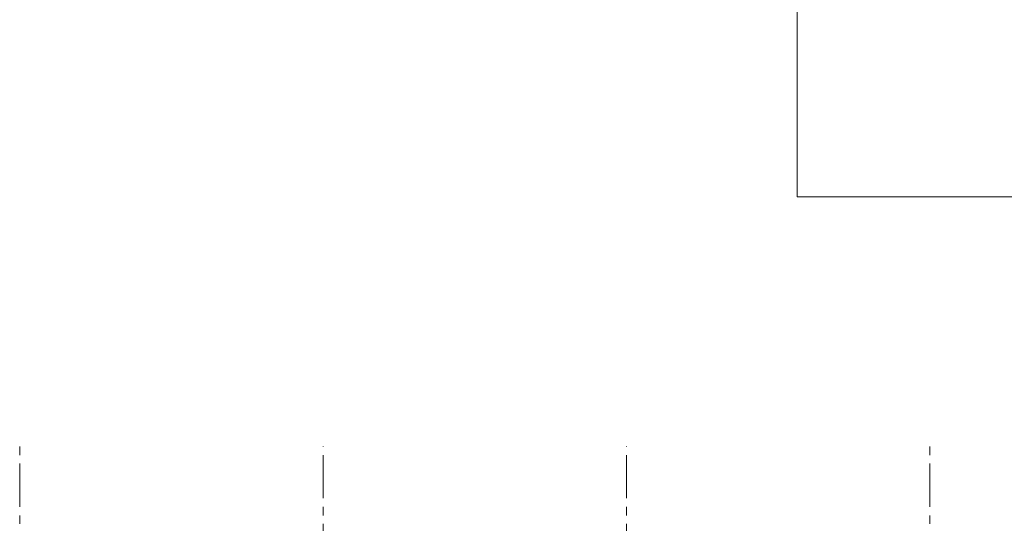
# Model space of a CAD drawing. Header units: millimetres. Extents: x -46954 to 169732, y -26853 to 94136.
# Tile 29 of 174: x 8492 to 19917, y 28973 to 34817. Entities that reach past the tile are written whole.
import ezdxf

# ---------------------------------------------------------------- set-up
doc = ezdxf.new("R2010")
doc.units = ezdxf.units.MM
doc.header["$LTSCALE"] = 400
doc.linetypes.add('CENTER', pattern=[2, 1.25, -0.25, 0.25, -0.25])
doc.layers.add('None', color=7, linetype='Continuous', lineweight=9)
doc.layers.add('stramien', color=1, linetype='CENTER')

msp = doc.modelspace()

# ---------------------------------------------------------------- linework, layer by layer
at = {"layer": 'None', "color": 43, "linetype": 'Continuous', "lineweight": 9}
msp.add_lwpolyline([(17512.26676, 32761.57274), (17512.26676, 52441.57274), (37192.26676, 52441.57274), (37192.26676, 32761.57274)], close=True, dxfattribs=at)
at = {"layer": 'stramien', "lineweight": 0}
for p, q in [((8492.26676, 14765.39602), (8492.26676, 29869.03156)), ((12012.26676, 13265.39602), (12012.26676, 29869.03156)), ((15532.26676, 13265.39602), (15532.26676, 29869.03156)), ((19052.26676, 14765.39602), (19052.26676, 29869.03156))]:
    msp.add_line(p, q, dxfattribs=at)

doc.saveas('drawing.dxf')
